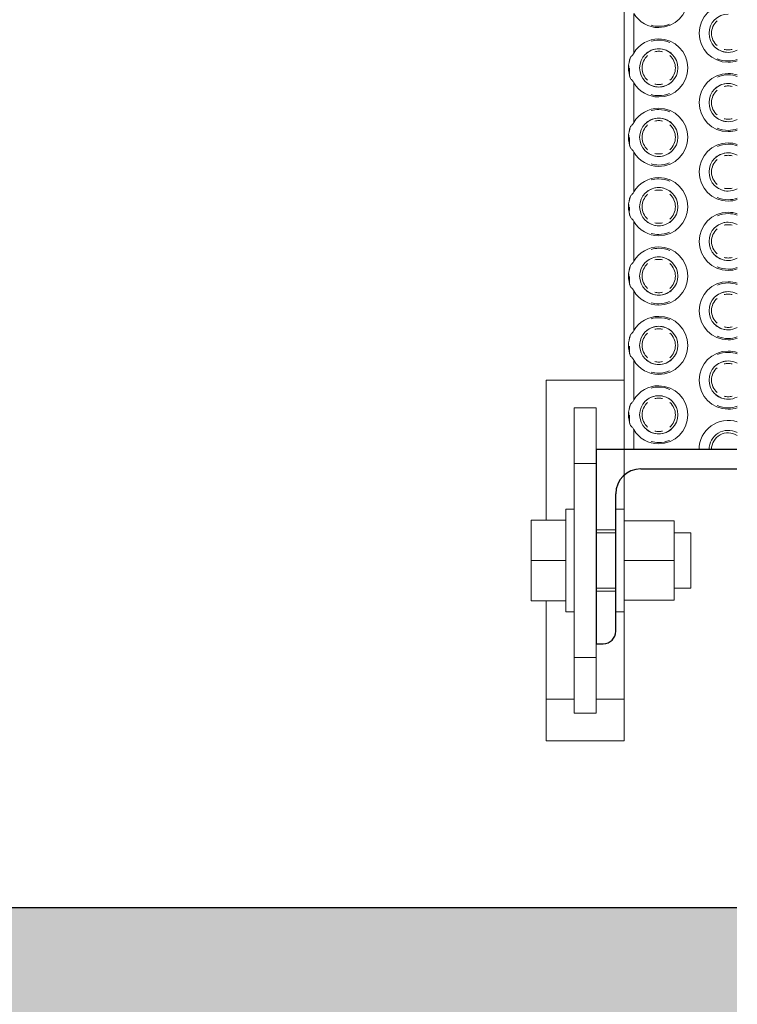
# Model space of a CAD drawing. Header units: millimetres. Extents: x 157133 to 260102, y -21587 to 34582.
# Tile 21 of 65: x 175352 to 175611, y 7315 to 7670. Entities that reach past the tile are written whole.
import ezdxf

# ---------------------------------------------------------------- set-up
doc = ezdxf.new("R2010")
doc.units = ezdxf.units.MM
for name, color, linetype, lineweight in [('CA_IMPORTY18', 8, 'Continuous', 9), ('CA_REZY', 1, 'Continuous', 25), ('CA_SRAFY', 9, 'Continuous', 25)]:
    doc.layers.add(name, color=color, linetype=linetype, lineweight=lineweight)

# ---------------------------------------------------------------- blocks, each defined once
blk = doc.blocks.new('ocelová kce final - 11542_003_OK-HALA_TaO-2_ET_AciS_2025-05-29_upr_dwg-2597525-PŮDORYS _8_000 _ vestavek V7')
at = {"layer": 'CA_IMPORTY18', "color": 57}
for p, q in [((175570, 7915), (175570, 7515)), ((175570, 7915), (175570, 7515)), ((175573.5, 7672.15), (175573.5, 7657.85)), ((175572, 7652.37), (175572, 7650.19)), ((175572, 7652.37), (175572, 7650.19)), ((175572, 7652.37), (175572, 7650.19)), ((175573.5, 7647.15), (175573.5, 7632.85)), ((175572, 7627.37), (175572, 7625.19)), ((175572, 7627.37), (175572, 7625.19)), ((175572, 7627.37), (175572, 7625.19)), ((175573.5, 7622.15), (175573.5, 7607.85)), ((175572, 7602.37), (175572, 7601.08)), ((175572, 7602.37), (175572, 7601.08)), ((175572, 7602.37), (175572, 7601.08)), ((175573.5, 7597.15), (175573.5, 7582.85)), ((175572, 7577.37), (175572, 7575.19)), ((175572, 7577.37), (175572, 7575.19)), ((175572, 7577.37), (175572, 7575.19)), ((175573.5, 7572.15), (175573.5, 7557.85)), ((175572, 7552.18), (175572, 7550.19)), ((175572, 7552.18), (175572, 7550.19)), ((175572, 7552.18), (175572, 7550.19)), ((175573.5, 7547.15), (175573.5, 7532.85)), ((175542, 7540), (175542, 7489.52)), ((175570, 7540), (175542, 7540)), ((175552, 7530), (175552, 7510)), ((175552, 7530), (175560, 7530)), ((175560, 7510), (175560, 7530)), ((175572, 7527.37), (175572, 7525.19)), ((175572, 7527.37), (175572, 7525.19)), ((175572, 7527.37), (175572, 7525.19)), ((175573.5, 7522.15), (175573.5, 7515)), ((175570, 7489.27), (175570, 7515)), ((175573.5, 7515), (175570, 7515)), ((175573.5, 7515), (175597.03, 7515)), ((175597.03, 7515), (175600.61, 7515)), ((175560, 7510), (175552, 7510)), ((175552, 7510), (175552, 7440)), ((175560, 7440), (175560, 7510)), ((175552, 7493.5), (175549, 7493.5)), ((175549, 7491.17), (175549, 7493.5)), ((175549, 7456.5), (175549, 7493.5)), ((175570, 7493.5), (175567, 7493.5)), ((175567, 7493.5), (175567, 7456.5)), ((175567, 7491.17), (175567, 7493.5)), ((175570, 7493.5), (175570, 7490.13)), ((175570, 7493.5), (175570, 7456.5)), ((175536.5, 7489.52), (175549, 7489.52)), ((175536.5, 7489.52), (175536.5, 7475)), ((175570, 7489.27), (175588, 7489.27)), ((175570, 7489.27), (175570, 7488.08)), ((175588, 7475), (175588, 7489.27)), ((175567, 7486), (175560, 7486)), ((175567, 7486), (175560, 7486)), ((175567, 7485), (175560, 7485)), ((175567, 7465.74), (175567, 7484.26)), ((175594, 7485), (175588, 7485)), ((175594, 7485), (175594, 7465)), ((175536.5, 7475), (175549, 7475)), ((175536.5, 7475), (175536.5, 7460.48)), ((175570, 7475), (175588, 7475)), ((175588, 7460.73), (175588, 7475)), ((175560, 7465), (175567, 7465)), ((175588, 7465), (175594, 7465)), ((175549, 7460.48), (175549, 7461.92)), ((175560, 7464), (175567, 7464)), ((175567, 7464), (175560, 7464)), ((175567, 7456.5), (175567, 7461.92)), ((175536.5, 7460.48), (175549, 7460.48)), ((175542, 7460.48), (175542, 7410)), ((175549, 7456.5), (175549, 7459.5)), ((175570, 7460.73), (175588, 7460.73)), ((175570, 7410), (175570, 7460)), ((175570, 7458.83), (175570, 7456.5)), ((175549, 7456.5), (175552, 7456.5)), ((175567, 7456.5), (175570, 7456.5)), ((175552, 7440), (175560, 7440)), ((175552, 7440), (175552, 7420)), ((175560, 7420), (175560, 7440)), ((175552, 7425), (175542, 7425)), ((175552, 7425), (175542, 7425)), ((175570, 7425), (175560, 7425)), ((175570, 7425), (175560, 7425)), ((175552, 7420), (175560, 7420)), ((175542, 7410), (175570, 7410)), ((174905, 7350), (175610.67, 7350))]:
    blk.add_line(p, q, dxfattribs=at)
for centre, radius, start, end in [((175582.5, 7677.5), 10.47, 270, 90), ((175607.5, 7665), 10.47, 90, 270), ((175582.5, 7677.5), 10.47, 210.7481, 270), ((175607.5, 7665), 6.89, 90, 270), ((175582.5, 7677.5), 10, 254.1546, 270), ((175582.5, 7677.5), 10, 254.1546, 270), ((175582.5, 7677.5), 10, 254.1546, 270), ((175582.5, 7677.5), 10, 270, 292.8565), ((175582.5, 7677.5), 10, 270, 292.8565), ((175582.5, 7677.5), 10, 270, 292.8565), ((175607.5, 7665), 6, 131.8839, 228.1209), ((175607.5, 7665), 6, 131.8839, 228.1209), ((175607.5, 7665), 6, 131.8839, 228.1209), ((175582.5, 7652.5), 10.47, 90, 149.2519), ((175582.5, 7652.5), 10, 90, 105.8881), ((175582.5, 7652.5), 10, 90, 105.8881), ((175582.5, 7652.5), 10, 90, 105.8881), ((175582.5, 7652.5), 10.47, 270, 90), ((175582.5, 7652.5), 10, 66.5422, 90), ((175582.5, 7652.5), 10, 66.5422, 90), ((175582.5, 7652.5), 10, 66.5422, 90), ((175582.5, 7652.5), 6.89, 90, 270), ((175582.5, 7652.5), 6, 131.8839, 228.1209), ((175582.5, 7652.5), 6, 131.8839, 228.1209), ((175582.5, 7652.5), 6, 131.8839, 228.1209), ((175582.5, 7652.5), 6.89, 90, 130), ((175582.5, 7652.5), 6.89, 90, 130), ((175582.5, 7652.5), 6, 90, 103.3624), ((175582.5, 7652.5), 6, 90, 103.3624), ((175582.5, 7652.5), 6, 90, 103.3624), ((175582.5, 7652.5), 6.89, 50, 90), ((175582.5, 7652.5), 6.89, 50, 90), ((175582.5, 7652.5), 6.89, 270, 90), ((175582.5, 7652.5), 6, 76.6284, 90), ((175582.5, 7652.5), 6, 76.6284, 90), ((175582.5, 7652.5), 6, 76.6284, 90), ((175582.5, 7652.5), 6, 311.8839, 48.1209), ((175582.5, 7652.5), 6, 311.8839, 48.1209), ((175582.5, 7652.5), 6, 311.8839, 48.1209), ((175607.5, 7665), 6.89, 230, 270), ((175607.5, 7665), 6.89, 230, 270), ((175607.5, 7665), 6, 256.6284, 270), ((175607.5, 7665), 6, 256.6284, 270), ((175607.5, 7665), 6, 256.6284, 270), ((175607.5, 7665), 6, 270, 283.3624), ((175607.5, 7665), 6, 270, 283.3624), ((175607.5, 7665), 6, 270, 283.3624), ((175607.5, 7665), 6.89, 270, 297.8674), ((175607.5, 7665), 6.89, 270, 297.8674), ((175607.5, 7665), 6.89, 270, 297.8674), ((175582.5, 7652.5), 10.89, 159.3915, 200.6085), ((175607.5, 7665), 10, 246.5898, 270), ((175607.5, 7665), 10, 246.5898, 270), ((175607.5, 7665), 10, 246.5898, 270), ((175607.5, 7665), 10, 270, 289.1971), ((175607.5, 7665), 10, 270, 289.1971), ((175607.5, 7665), 10, 270, 289.1971), ((175607.5, 7665), 10.47, 270, 288.2029), ((175607.5, 7640), 10.47, 90, 270), ((175607.5, 7640), 10, 90, 112.8911), ((175607.5, 7640), 10, 90, 112.8911), ((175607.5, 7640), 10, 90, 112.8911), ((175607.5, 7640), 10.47, 71.8747, 90), ((175607.5, 7640), 10, 70.8545, 90), ((175607.5, 7640), 10, 70.8545, 90), ((175607.5, 7640), 10, 70.8545, 90), ((175582.5, 7652.5), 10.47, 210.7481, 270), ((175582.5, 7652.5), 6.89, 230, 270), ((175582.5, 7652.5), 6.89, 230, 270), ((175582.5, 7652.5), 6, 256.6284, 270), ((175582.5, 7652.5), 6, 256.6284, 270), ((175582.5, 7652.5), 6, 256.6284, 270), ((175582.5, 7652.5), 6.89, 270, 310), ((175582.5, 7652.5), 6.89, 270, 310), ((175582.5, 7652.5), 6, 270, 283.3624), ((175582.5, 7652.5), 6, 270, 283.3624), ((175582.5, 7652.5), 6, 270, 283.3624), ((175607.5, 7640), 6.89, 90, 270), ((175607.5, 7640), 6.89, 90, 130), ((175607.5, 7640), 6.89, 90, 130), ((175607.5, 7640), 6, 90, 103.3624), ((175607.5, 7640), 6, 90, 103.3624), ((175607.5, 7640), 6, 90, 103.3624), ((175607.5, 7640), 6.89, 62.1206, 90), ((175607.5, 7640), 6.89, 62.1206, 90), ((175607.5, 7640), 6.89, 62.1206, 90), ((175607.5, 7640), 6, 76.6284, 90), ((175607.5, 7640), 6, 76.6284, 90), ((175607.5, 7640), 6, 76.6284, 90), ((175582.5, 7652.5), 10, 254.1546, 270), ((175582.5, 7652.5), 10, 254.1546, 270), ((175582.5, 7652.5), 10, 254.1546, 270), ((175582.5, 7652.5), 10, 270, 292.8565), ((175582.5, 7652.5), 10, 270, 292.8565), ((175582.5, 7652.5), 10, 270, 292.8565), ((175607.5, 7640), 6, 131.8839, 228.1209), ((175607.5, 7640), 6, 131.8839, 228.1209), ((175607.5, 7640), 6, 131.8839, 228.1209), ((175582.5, 7627.5), 10.47, 90, 149.2519), ((175582.5, 7627.5), 10, 90, 105.8881), ((175582.5, 7627.5), 10, 90, 105.8881), ((175582.5, 7627.5), 10, 90, 105.8881), ((175582.5, 7627.5), 10.47, 270, 90), ((175582.5, 7627.5), 10, 66.5422, 90), ((175582.5, 7627.5), 10, 66.5422, 90), ((175582.5, 7627.5), 10, 66.5422, 90), ((175582.5, 7627.5), 6.89, 90, 270), ((175582.5, 7627.5), 6, 131.8839, 228.1209), ((175582.5, 7627.5), 6, 131.8839, 228.1209), ((175582.5, 7627.5), 6, 131.8839, 228.1209), ((175582.5, 7627.5), 6.89, 90, 130), ((175582.5, 7627.5), 6.89, 90, 130), ((175582.5, 7627.5), 6, 90, 103.3624), ((175582.5, 7627.5), 6, 90, 103.3624), ((175582.5, 7627.5), 6, 90, 103.3624), ((175582.5, 7627.5), 6.89, 50, 90), ((175582.5, 7627.5), 6.89, 50, 90), ((175582.5, 7627.5), 6.89, 270, 90), ((175582.5, 7627.5), 6, 76.6284, 90), ((175582.5, 7627.5), 6, 76.6284, 90), ((175582.5, 7627.5), 6, 76.6284, 90), ((175582.5, 7627.5), 6, 311.8839, 48.1209), ((175582.5, 7627.5), 6, 311.8839, 48.1209), ((175582.5, 7627.5), 6, 311.8839, 48.1209), ((175607.5, 7640), 6.89, 230, 270), ((175607.5, 7640), 6.89, 230, 270), ((175607.5, 7640), 6, 256.6284, 270), ((175607.5, 7640), 6, 256.6284, 270), ((175607.5, 7640), 6, 256.6284, 270), ((175607.5, 7640), 6, 270, 283.3624), ((175607.5, 7640), 6, 270, 283.3624), ((175607.5, 7640), 6, 270, 283.3624), ((175607.5, 7640), 6.89, 270, 297.8674), ((175607.5, 7640), 6.89, 270, 297.8674), ((175607.5, 7640), 6.89, 270, 297.8674), ((175582.5, 7627.5), 10.89, 159.3915, 200.6085), ((175607.5, 7640), 10, 246.5898, 270), ((175607.5, 7640), 10, 246.5898, 270), ((175607.5, 7640), 10, 246.5898, 270), ((175607.5, 7640), 10, 270, 289.1971), ((175607.5, 7640), 10, 270, 289.1971), ((175607.5, 7640), 10, 270, 289.1971), ((175607.5, 7640), 10.47, 270, 288.2029), ((175607.5, 7615), 10.47, 90, 270), ((175607.5, 7615), 10, 90, 112.8911), ((175607.5, 7615), 10, 90, 112.8911), ((175607.5, 7615), 10, 90, 112.8911), ((175607.5, 7615), 10.47, 71.8747, 90), ((175607.5, 7615), 10, 70.8545, 90), ((175607.5, 7615), 10, 70.8545, 90), ((175607.5, 7615), 10, 70.8545, 90), ((175582.5, 7627.5), 10.47, 210.7481, 270), ((175582.5, 7627.5), 6.89, 230, 270), ((175582.5, 7627.5), 6.89, 230, 270), ((175582.5, 7627.5), 6, 256.6284, 270), ((175582.5, 7627.5), 6, 256.6284, 270), ((175582.5, 7627.5), 6, 256.6284, 270), ((175582.5, 7627.5), 6.89, 270, 310), ((175582.5, 7627.5), 6.89, 270, 310), ((175582.5, 7627.5), 6, 270, 283.3624), ((175582.5, 7627.5), 6, 270, 283.3624), ((175582.5, 7627.5), 6, 270, 283.3624), ((175607.5, 7615), 6.89, 90, 270), ((175607.5, 7615), 6.89, 90, 130), ((175607.5, 7615), 6.89, 90, 130), ((175607.5, 7615), 6, 90, 103.3624), ((175607.5, 7615), 6, 90, 103.3624), ((175607.5, 7615), 6, 90, 103.3624), ((175607.5, 7615), 6.89, 62.1206, 90), ((175607.5, 7615), 6.89, 62.1206, 90), ((175607.5, 7615), 6.89, 62.1206, 90), ((175607.5, 7615), 6, 76.6284, 90), ((175607.5, 7615), 6, 76.6284, 90), ((175607.5, 7615), 6, 76.6284, 90), ((175582.5, 7627.5), 10, 254.1546, 270), ((175582.5, 7627.5), 10, 254.1546, 270), ((175582.5, 7627.5), 10, 254.1546, 270), ((175582.5, 7627.5), 10, 270, 292.8565), ((175582.5, 7627.5), 10, 270, 292.8565), ((175582.5, 7627.5), 10, 270, 292.8565), ((175607.5, 7615), 6, 131.8839, 228.1209), ((175607.5, 7615), 6, 131.8839, 228.1209), ((175607.5, 7615), 6, 131.8839, 228.1209), ((175582.5, 7602.5), 10.47, 90, 149.2519), ((175582.5, 7602.5), 10, 90, 105.8881), ((175582.5, 7602.5), 10, 90, 105.8881), ((175582.5, 7602.5), 10, 90, 105.8881), ((175582.5, 7602.5), 10.47, 270, 90), ((175582.5, 7602.5), 10, 66.5422, 90), ((175582.5, 7602.5), 10, 66.5422, 90), ((175582.5, 7602.5), 10, 66.5422, 90), ((175582.5, 7602.5), 6.89, 90, 270), ((175582.5, 7602.5), 6, 131.8839, 228.1209), ((175582.5, 7602.5), 6, 131.8839, 228.1209), ((175582.5, 7602.5), 6, 131.8839, 228.1209), ((175582.5, 7602.5), 6.89, 90, 130), ((175582.5, 7602.5), 6.89, 90, 130), ((175582.5, 7602.5), 6, 90, 103.3624), ((175582.5, 7602.5), 6, 90, 103.3624), ((175582.5, 7602.5), 6, 90, 103.3624), ((175582.5, 7602.5), 6.89, 50, 90), ((175582.5, 7602.5), 6.89, 50, 90), ((175582.5, 7602.5), 6.89, 270, 90), ((175582.5, 7602.5), 6, 76.6284, 90), ((175582.5, 7602.5), 6, 76.6284, 90), ((175582.5, 7602.5), 6, 76.6284, 90), ((175582.5, 7602.5), 6, 311.8839, 48.1209), ((175582.5, 7602.5), 6, 311.8839, 48.1209), ((175582.5, 7602.5), 6, 311.8839, 48.1209), ((175607.5, 7615), 6.89, 230, 270), ((175607.5, 7615), 6.89, 230, 270), ((175607.5, 7615), 6, 256.6284, 270), ((175607.5, 7615), 6, 256.6284, 270), ((175607.5, 7615), 6, 256.6284, 270), ((175607.5, 7615), 6, 270, 283.3624), ((175607.5, 7615), 6, 270, 283.3624), ((175607.5, 7615), 6, 270, 283.3624), ((175607.5, 7615), 6.89, 270, 297.8674), ((175607.5, 7615), 6.89, 270, 297.8674), ((175607.5, 7615), 6.89, 270, 297.8674), ((175582.5, 7602.5), 10.89, 159.3915, 200.6085), ((175607.5, 7615), 10, 246.5898, 270), ((175607.5, 7615), 10, 246.5898, 270), ((175607.5, 7615), 10, 246.5898, 270), ((175607.5, 7615), 10, 270, 289.1971), ((175607.5, 7615), 10, 270, 289.1971), ((175607.5, 7615), 10, 270, 289.1971), ((175607.5, 7615), 10.47, 270, 288.2029), ((175607.5, 7590), 10.47, 90, 270), ((175607.5, 7590), 10, 90, 112.8911), ((175607.5, 7590), 10, 90, 112.8911), ((175607.5, 7590), 10, 90, 112.8911), ((175607.5, 7590), 10.47, 71.8747, 90), ((175607.5, 7590), 10, 70.8545, 90), ((175607.5, 7590), 10, 70.8545, 90), ((175607.5, 7590), 10, 70.8545, 90), ((175582.5, 7602.5), 10.47, 210.7481, 270), ((175582.5, 7602.5), 6.89, 230, 270), ((175582.5, 7602.5), 6.89, 230, 270), ((175582.5, 7602.5), 6, 256.6284, 270), ((175582.5, 7602.5), 6, 256.6284, 270), ((175582.5, 7602.5), 6, 256.6284, 270), ((175582.5, 7602.5), 6.89, 270, 310), ((175582.5, 7602.5), 6.89, 270, 310), ((175582.5, 7602.5), 6, 270, 283.3624), ((175582.5, 7602.5), 6, 270, 283.3624), ((175582.5, 7602.5), 6, 270, 283.3624), ((175607.5, 7590), 6.89, 90, 270), ((175607.5, 7590), 6.89, 90, 130), ((175607.5, 7590), 6.89, 90, 130), ((175607.5, 7590), 6.89, 62.1206, 90), ((175607.5, 7590), 6.89, 62.1206, 90), ((175607.5, 7590), 6.89, 62.1206, 90), ((175582.5, 7602.5), 10, 254.1546, 270), ((175582.5, 7602.5), 10, 254.1546, 270), ((175582.5, 7602.5), 10, 254.1546, 270), ((175582.5, 7602.5), 10, 270, 292.8565), ((175582.5, 7602.5), 10, 270, 292.8565), ((175582.5, 7602.5), 10, 270, 292.8565), ((175607.5, 7590), 6, 131.8839, 228.1209), ((175607.5, 7590), 6, 131.8839, 228.1209), ((175607.5, 7590), 6, 131.8839, 228.1209), ((175607.5, 7590), 6, 90, 103.3624), ((175607.5, 7590), 6, 90, 103.3624), ((175607.5, 7590), 6, 90, 103.3624), ((175607.5, 7590), 6, 76.6284, 90), ((175607.5, 7590), 6, 76.6284, 90), ((175607.5, 7590), 6, 76.6284, 90), ((175582.5, 7577.5), 10.47, 90, 149.2519), ((175582.5, 7577.5), 10, 90, 105.8881), ((175582.5, 7577.5), 10, 90, 105.8881), ((175582.5, 7577.5), 10, 90, 105.8881), ((175582.5, 7577.5), 10.47, 270, 90), ((175582.5, 7577.5), 10, 66.5422, 90), ((175582.5, 7577.5), 10, 66.5422, 90), ((175582.5, 7577.5), 10, 66.5422, 90), ((175582.5, 7577.5), 6.89, 90, 270), ((175582.5, 7577.5), 6, 131.8839, 228.1209), ((175582.5, 7577.5), 6, 131.8839, 228.1209), ((175582.5, 7577.5), 6, 131.8839, 228.1209), ((175582.5, 7577.5), 6.89, 90, 130), ((175582.5, 7577.5), 6.89, 90, 130), ((175582.5, 7577.5), 6, 90, 103.3624), ((175582.5, 7577.5), 6, 90, 103.3624), ((175582.5, 7577.5), 6, 90, 103.3624), ((175582.5, 7577.5), 6.89, 50, 90), ((175582.5, 7577.5), 6.89, 50, 90), ((175582.5, 7577.5), 6.89, 270, 90), ((175582.5, 7577.5), 6, 76.6284, 90), ((175582.5, 7577.5), 6, 76.6284, 90), ((175582.5, 7577.5), 6, 76.6284, 90), ((175582.5, 7577.5), 6, 311.8839, 48.1209), ((175582.5, 7577.5), 6, 311.8839, 48.1209), ((175582.5, 7577.5), 6, 311.8839, 48.1209), ((175607.5, 7590), 6.89, 230, 270), ((175607.5, 7590), 6.89, 230, 270), ((175607.5, 7590), 6, 256.6284, 270), ((175607.5, 7590), 6, 256.6284, 270), ((175607.5, 7590), 6, 256.6284, 270), ((175607.5, 7590), 6, 270, 283.3624), ((175607.5, 7590), 6, 270, 283.3624), ((175607.5, 7590), 6, 270, 283.3624), ((175607.5, 7590), 6.89, 270, 297.8674), ((175607.5, 7590), 6.89, 270, 297.8674), ((175607.5, 7590), 6.89, 270, 297.8674), ((175582.5, 7577.5), 10.89, 159.3915, 200.6085), ((175607.5, 7590), 10, 246.5898, 270), ((175607.5, 7590), 10, 246.5898, 270), ((175607.5, 7590), 10, 246.5898, 270), ((175607.5, 7590), 10, 270, 289.1971), ((175607.5, 7590), 10, 270, 289.1971), ((175607.5, 7590), 10, 270, 289.1971), ((175607.5, 7590), 10.47, 270, 288.2029), ((175607.5, 7565), 10.47, 90, 270), ((175607.5, 7565), 10, 90, 112.8911), ((175607.5, 7565), 10, 90, 112.8911), ((175607.5, 7565), 10, 90, 112.8911), ((175607.5, 7565), 10.47, 71.8747, 90), ((175607.5, 7565), 10, 70.8545, 90), ((175607.5, 7565), 10, 70.8545, 90), ((175607.5, 7565), 10, 70.8545, 90), ((175582.5, 7577.5), 10.47, 210.7481, 270), ((175582.5, 7577.5), 6.89, 230, 270), ((175582.5, 7577.5), 6.89, 230, 270), ((175582.5, 7577.5), 6, 256.6284, 270), ((175582.5, 7577.5), 6, 256.6284, 270), ((175582.5, 7577.5), 6, 256.6284, 270), ((175582.5, 7577.5), 6.89, 270, 310), ((175582.5, 7577.5), 6.89, 270, 310), ((175582.5, 7577.5), 6, 270, 283.3624), ((175582.5, 7577.5), 6, 270, 283.3624), ((175582.5, 7577.5), 6, 270, 283.3624), ((175607.5, 7565), 6.89, 90, 270), ((175607.5, 7565), 6.89, 90, 130), ((175607.5, 7565), 6.89, 90, 130), ((175607.5, 7565), 6.89, 62.1206, 90), ((175607.5, 7565), 6.89, 62.1206, 90), ((175607.5, 7565), 6.89, 62.1206, 90), ((175582.5, 7577.5), 10, 254.1546, 270), ((175582.5, 7577.5), 10, 254.1546, 270), ((175582.5, 7577.5), 10, 254.1546, 270), ((175582.5, 7577.5), 10, 270, 292.8565), ((175582.5, 7577.5), 10, 270, 292.8565), ((175582.5, 7577.5), 10, 270, 292.8565), ((175607.5, 7565), 6, 131.8839, 228.1209), ((175607.5, 7565), 6, 131.8839, 228.1209), ((175607.5, 7565), 6, 131.8839, 228.1209), ((175607.5, 7565), 6, 90, 103.3624), ((175607.5, 7565), 6, 90, 103.3624), ((175607.5, 7565), 6, 90, 103.3624), ((175607.5, 7565), 6, 76.6284, 90), ((175607.5, 7565), 6, 76.6284, 90), ((175607.5, 7565), 6, 76.6284, 90), ((175582.5, 7552.5), 10.47, 90, 149.2519), ((175582.5, 7552.5), 10, 90, 105.8881), ((175582.5, 7552.5), 10, 90, 105.8881), ((175582.5, 7552.5), 10, 90, 105.8881), ((175582.5, 7552.5), 10.47, 270, 90), ((175582.5, 7552.5), 10, 66.5422, 90), ((175582.5, 7552.5), 10, 66.5422, 90), ((175582.5, 7552.5), 10, 66.5422, 90), ((175582.5, 7552.5), 6.89, 90, 270), ((175582.5, 7552.5), 6.89, 90, 130), ((175582.5, 7552.5), 6.89, 90, 130), ((175582.5, 7552.5), 6, 90, 103.3624), ((175582.5, 7552.5), 6, 90, 103.3624), ((175582.5, 7552.5), 6, 90, 103.3624), ((175582.5, 7552.5), 6.89, 50, 90), ((175582.5, 7552.5), 6.89, 50, 90), ((175582.5, 7552.5), 6.89, 270, 90), ((175582.5, 7552.5), 6, 76.6284, 90), ((175582.5, 7552.5), 6, 76.6284, 90), ((175582.5, 7552.5), 6, 76.6284, 90), ((175607.5, 7565), 6.89, 230, 270), ((175607.5, 7565), 6.89, 230, 270), ((175607.5, 7565), 6, 256.6284, 270), ((175607.5, 7565), 6, 256.6284, 270), ((175607.5, 7565), 6, 256.6284, 270), ((175607.5, 7565), 6, 270, 283.3624), ((175607.5, 7565), 6, 270, 283.3624), ((175607.5, 7565), 6, 270, 283.3624), ((175607.5, 7565), 6.89, 270, 297.8674), ((175607.5, 7565), 6.89, 270, 297.8674), ((175607.5, 7565), 6.89, 270, 297.8674), ((175582.5, 7552.5), 10.89, 159.3915, 200.6085), ((175582.5, 7552.5), 6, 131.8839, 228.1209), ((175582.5, 7552.5), 6, 131.8839, 228.1209), ((175582.5, 7552.5), 6, 131.8839, 228.1209), ((175582.5, 7552.5), 6, 311.8839, 48.1209), ((175582.5, 7552.5), 6, 311.8839, 48.1209), ((175582.5, 7552.5), 6, 311.8839, 48.1209), ((175607.5, 7565), 10, 246.5898, 270), ((175607.5, 7565), 10, 246.5898, 270), ((175607.5, 7565), 10, 246.5898, 270), ((175607.5, 7565), 10, 270, 289.1971), ((175607.5, 7565), 10, 270, 289.1971), ((175607.5, 7565), 10, 270, 289.1971), ((175607.5, 7565), 10.47, 270, 288.2029), ((175607.5, 7540), 10.47, 90, 270), ((175607.5, 7540), 10.47, 71.8747, 90), ((175582.5, 7552.5), 10.47, 210.7481, 270), ((175582.5, 7552.5), 6.89, 230, 270), ((175582.5, 7552.5), 6.89, 230, 270), ((175582.5, 7552.5), 6, 256.6284, 270), ((175582.5, 7552.5), 6, 256.6284, 270), ((175582.5, 7552.5), 6, 256.6284, 270), ((175582.5, 7552.5), 6.89, 270, 310), ((175582.5, 7552.5), 6.89, 270, 310), ((175582.5, 7552.5), 6, 270, 283.3624), ((175582.5, 7552.5), 6, 270, 283.3624), ((175582.5, 7552.5), 6, 270, 283.3624), ((175607.5, 7540), 6.89, 90, 270), ((175607.5, 7540), 6.89, 90, 130), ((175607.5, 7540), 6.89, 90, 130), ((175607.5, 7540), 10, 90, 112.8911), ((175607.5, 7540), 10, 90, 112.8911), ((175607.5, 7540), 10, 90, 112.8911), ((175607.5, 7540), 10, 70.8545, 90), ((175607.5, 7540), 10, 70.8545, 90), ((175607.5, 7540), 10, 70.8545, 90), ((175607.5, 7540), 6.89, 62.1206, 90), ((175607.5, 7540), 6.89, 62.1206, 90), ((175607.5, 7540), 6.89, 62.1206, 90), ((175582.5, 7552.5), 10, 270, 292.8565), ((175582.5, 7552.5), 10, 270, 292.8565), ((175582.5, 7552.5), 10, 270, 292.8565), ((175607.5, 7540), 6, 131.8839, 228.1209), ((175607.5, 7540), 6, 131.8839, 228.1209), ((175607.5, 7540), 6, 131.8839, 228.1209), ((175607.5, 7540), 6, 90, 103.3624), ((175607.5, 7540), 6, 90, 103.3624), ((175607.5, 7540), 6, 90, 103.3624), ((175607.5, 7540), 6, 76.6284, 90), ((175607.5, 7540), 6, 76.6284, 90), ((175607.5, 7540), 6, 76.6284, 90), ((175582.5, 7552.5), 10, 254.1546, 270), ((175582.5, 7552.5), 10, 254.1546, 270), ((175582.5, 7552.5), 10, 254.1546, 270), ((175582.5, 7527.5), 10.47, 90, 149.2519), ((175582.5, 7527.5), 10, 90, 105.8881), ((175582.5, 7527.5), 10, 90, 105.8881), ((175582.5, 7527.5), 10, 90, 105.8881), ((175582.5, 7527.5), 10.47, 270, 90), ((175582.5, 7527.5), 10, 66.5422, 90), ((175582.5, 7527.5), 10, 66.5422, 90), ((175582.5, 7527.5), 10, 66.5422, 90), ((175582.5, 7527.5), 6.89, 90, 270), ((175582.5, 7527.5), 6.89, 90, 130), ((175582.5, 7527.5), 6.89, 90, 130), ((175582.5, 7527.5), 6, 90, 103.3624), ((175582.5, 7527.5), 6, 90, 103.3624), ((175582.5, 7527.5), 6, 90, 103.3624), ((175582.5, 7527.5), 6.89, 50, 90), ((175582.5, 7527.5), 6.89, 50, 90), ((175582.5, 7527.5), 6.89, 270, 90), ((175582.5, 7527.5), 6, 76.6284, 90), ((175582.5, 7527.5), 6, 76.6284, 90), ((175582.5, 7527.5), 6, 76.6284, 90), ((175607.5, 7540), 6.89, 230, 270), ((175607.5, 7540), 6.89, 230, 270), ((175607.5, 7540), 6, 256.6284, 270), ((175607.5, 7540), 6, 256.6284, 270), ((175607.5, 7540), 6, 256.6284, 270), ((175607.5, 7540), 6, 270, 283.3624), ((175607.5, 7540), 6, 270, 283.3624), ((175607.5, 7540), 6, 270, 283.3624), ((175607.5, 7540), 6.89, 270, 297.8674), ((175607.5, 7540), 6.89, 270, 297.8674), ((175607.5, 7540), 6.89, 270, 297.8674), ((175582.5, 7527.5), 10.89, 159.3915, 200.6085), ((175582.5, 7527.5), 6, 131.8839, 228.1209), ((175582.5, 7527.5), 6, 131.8839, 228.1209), ((175582.5, 7527.5), 6, 131.8839, 228.1209), ((175582.5, 7527.5), 6, 311.8839, 48.1209), ((175582.5, 7527.5), 6, 311.8839, 48.1209), ((175582.5, 7527.5), 6, 311.8839, 48.1209), ((175607.5, 7540), 10, 246.5898, 270), ((175607.5, 7540), 10, 246.5898, 270), ((175607.5, 7540), 10, 246.5898, 270), ((175607.5, 7540), 10, 270, 289.1971), ((175607.5, 7540), 10, 270, 289.1971), ((175607.5, 7540), 10, 270, 289.1971), ((175607.5, 7540), 10.47, 270, 288.2029), ((175607.5, 7515), 10.47, 71.9307, 180), ((175582.5, 7527.5), 10.47, 210.7481, 270), ((175582.5, 7527.5), 6.89, 230, 270), ((175582.5, 7527.5), 6.89, 230, 270), ((175582.5, 7527.5), 6, 256.6284, 270), ((175582.5, 7527.5), 6, 256.6284, 270), ((175582.5, 7527.5), 6, 256.6284, 270), ((175582.5, 7527.5), 6.89, 270, 310), ((175582.5, 7527.5), 6.89, 270, 310), ((175582.5, 7527.5), 6, 270, 283.3624), ((175582.5, 7527.5), 6, 270, 283.3624), ((175582.5, 7527.5), 6, 270, 283.3624), ((175607.5, 7515), 6.89, 62.4254, 180), ((175582.5, 7527.5), 10, 270, 292.8565), ((175582.5, 7527.5), 10, 270, 292.8565), ((175582.5, 7527.5), 10, 270, 292.8565), ((175607.5, 7515), 6, 57.8167, 180), ((175607.5, 7515), 6, 57.8167, 180), ((175607.5, 7515), 6, 57.8167, 180), ((175582.5, 7527.5), 10, 254.1546, 270), ((175582.5, 7527.5), 10, 254.1546, 270), ((175582.5, 7527.5), 10, 254.1546, 270)]:
    blk.add_arc(centre, radius, start, end, dxfattribs=at)
for points in [[(175573.5, 7657.85), (175573.34, 7657.55), (175572.99, 7657.01), (175572.55, 7656.55), (175572.3, 7656.33)], [(175571.8, 7651.2), (175571.73, 7651.89), (175571.72, 7652.59), (175571.76, 7653.28)], [(175571.8, 7651.2), (175571.73, 7651.89), (175571.72, 7652.59), (175571.76, 7653.28)], [(175571.87, 7654.39), (175571.96, 7655.05), (175572.1, 7655.69), (175572.3, 7656.33)], [(175572.3, 7648.67), (175572.55, 7648.45), (175572.99, 7647.99), (175573.34, 7647.45), (175573.5, 7647.15)], [(175573.5, 7632.85), (175573.34, 7632.55), (175572.99, 7632.01), (175572.55, 7631.55), (175572.3, 7631.33)], [(175571.8, 7626.2), (175571.73, 7626.89), (175571.72, 7627.59), (175571.76, 7628.28)], [(175571.8, 7626.2), (175571.73, 7626.89), (175571.72, 7627.59), (175571.76, 7628.28)], [(175571.87, 7629.39), (175571.96, 7630.05), (175572.1, 7630.69), (175572.3, 7631.33)], [(175572.3, 7623.67), (175572.55, 7623.45), (175572.99, 7622.99), (175573.34, 7622.45), (175573.5, 7622.15)], [(175573.5, 7607.85), (175573.34, 7607.55), (175572.99, 7607.01), (175572.55, 7606.55), (175572.3, 7606.33)], [(175571.8, 7601.2), (175571.73, 7601.89), (175571.72, 7602.59), (175571.76, 7603.28)], [(175571.8, 7601.2), (175571.73, 7601.89), (175571.72, 7602.59), (175571.76, 7603.28)], [(175571.87, 7604.39), (175571.96, 7605.05), (175572.1, 7605.69), (175572.3, 7606.33)], [(175572.3, 7598.67), (175572.55, 7598.45), (175572.99, 7597.99), (175573.34, 7597.45), (175573.5, 7597.15)], [(175573.5, 7582.85), (175573.34, 7582.55), (175572.99, 7582.01), (175572.55, 7581.55), (175572.3, 7581.33)], [(175571.87, 7579.39), (175571.96, 7580.05), (175572.1, 7580.69), (175572.3, 7581.33)], [(175571.8, 7576.2), (175571.73, 7576.89), (175571.72, 7577.59), (175571.76, 7578.28)], [(175571.8, 7576.2), (175571.73, 7576.89), (175571.72, 7577.59), (175571.76, 7578.28)], [(175572.3, 7573.67), (175572.55, 7573.45), (175572.99, 7572.99), (175573.34, 7572.45), (175573.5, 7572.15)], [(175573.5, 7557.85), (175573.34, 7557.55), (175572.99, 7557.01), (175572.55, 7556.55), (175572.3, 7556.33)], [(175572.3, 7556.33), (175572.11, 7555.7), (175571.97, 7555.05), (175571.87, 7554.39)], [(175571.74, 7552.18), (175571.75, 7551.85), (175571.77, 7551.53), (175571.8, 7551.2)], [(175571.74, 7552.18), (175571.75, 7551.85), (175571.77, 7551.53), (175571.8, 7551.2)], [(175572.3, 7548.67), (175572.55, 7548.45), (175572.99, 7547.99), (175573.34, 7547.45), (175573.5, 7547.15)], [(175573.5, 7532.85), (175573.34, 7532.55), (175572.99, 7532.01), (175572.55, 7531.55), (175572.3, 7531.33)], [(175572.3, 7531.33), (175572.11, 7530.7), (175571.97, 7530.05), (175571.87, 7529.39)], [(175571.76, 7528.28), (175571.72, 7527.59), (175571.73, 7526.89), (175571.8, 7526.2)], [(175571.76, 7528.28), (175571.72, 7527.59), (175571.73, 7526.89), (175571.8, 7526.2)], [(175572.3, 7523.67), (175572.55, 7523.45), (175572.99, 7522.99), (175573.34, 7522.45), (175573.5, 7522.15)], [(175572.3, 7523.67), (175572.55, 7523.45), (175572.99, 7522.99), (175573.34, 7522.45), (175573.5, 7522.15)], [(175572.3, 7523.67), (175572.55, 7523.45), (175572.99, 7522.99), (175573.34, 7522.45), (175573.5, 7522.15)]]:
    blk.add_open_spline(points, degree=3, dxfattribs=at)
for points, knots in [([(175572.3, 7648.67), (175572.04, 7649.5), (175571.75, 7651.02), (175571.72, 7652.59), (175571.76, 7653.28)], [0, 0, 0, 0, 0.3333333, 0.599452, 0.599452, 0.599452, 0.599452]), ([(175572.3, 7623.67), (175572.04, 7624.5), (175571.75, 7626.02), (175571.72, 7627.59), (175571.76, 7628.28)], [0, 0, 0, 0, 0.3333333, 0.599452, 0.599452, 0.599452, 0.599452]), ([(175572.3, 7598.67), (175572.04, 7599.5), (175571.75, 7601.02), (175571.72, 7602.59), (175571.76, 7603.28)], [0, 0, 0, 0, 0.3333333, 0.599452, 0.599452, 0.599452, 0.599452]), ([(175572.3, 7573.67), (175572.04, 7574.5), (175571.75, 7576.02), (175571.72, 7577.59), (175571.76, 7578.28)], [0, 0, 0, 0, 0.3333333, 0.599452, 0.599452, 0.599452, 0.599452]), ([(175571.74, 7552.18), (175571.75, 7551.85), (175571.82, 7550.66), (175572.05, 7549.49), (175572.3, 7548.67)], [0.5411089, 0.5411089, 0.5411089, 0.5411089, 0.6666667, 1, 1, 1, 1]), ([(175571.76, 7528.28), (175571.72, 7527.59), (175571.75, 7526.02), (175572.05, 7524.49), (175572.3, 7523.67)], [0.4005415, 0.4005415, 0.4005415, 0.4005415, 0.6666667, 1, 1, 1, 1])]:
    blk.add_open_spline(points, degree=3, knots=knots, dxfattribs=at)
at = {"layer": 'CA_REZY'}
for p, q in [((175610.67, 7515), (175560, 7515)), ((175560, 7515), (175560, 7445)), ((175576, 7508), (175610.67, 7508)), ((175567, 7449.5), (175567, 7499)), ((175560, 7445), (175562.5, 7445))]:
    blk.add_line(p, q, dxfattribs=at)
for centre, radius, start, end in [((175576, 7499), 9, 90, 180), ((175562.5, 7449.5), 4.5, 270, 0)]:
    blk.add_arc(centre, radius, start, end, dxfattribs=at)
blk = doc.blocks.new('ocelová kce final - ocelová kce final-2597615-PŮDORYS _8_000 _ vestavek V7')
blk.add_blockref('ocelová kce final - 11542_003_OK-HALA_TaO-2_ET_AciS_2025-05-29_upr_dwg-2597525-PŮDORYS _8_000 _ vestavek V7', (0, 0))

msp = doc.modelspace()

# ---------------------------------------------------------------- hatches: boundary and pattern name
at = {"layer": 'CA_SRAFY', "lineweight": 9}
h = msp.add_hatch(dxfattribs=at)
h.set_pattern_fill('FP_1', color=256, angle=66.422, style=0, pattern_type=2)
h.set_pattern_definition([(66.422, (123262.17, 7154.73), (-4.6e-05, 97.175588), [16.779, -8.852, 44.162, -8.852, -27.382]), (66.422, (123262.17, 7154.73), (-4.6e-05, 97.175588), [-78.645, 16.779, -10.603]), (113.578, (123236.724, 7154.73), (-42.410543, -0.000105), [16.779, -8.852, 44.162, -8.852, -27.382]), (113.578, (123236.724, 7154.73), (-42.410543, -0.000105), [-78.645, 16.779, -10.603]), (360, (123236.72, 7154.73), (2e-12, 97.175), [25.446, -16.964]), (360, (123257.93, 7242.19), (2e-12, 97.175), [25.446, -16.964]), (90, (123230.01, 7170.11), (-42.411, 1e-12), [8.112, -89.063]), (90, (123251.217, 7218.697), (-42.411, 1e-12), [8.112, -89.063]), (90, (123268.88, 7170.11), (-42.411, 1e-12), [8.112, -89.063]), (90, (123290.087, 7218.697), (-42.411, 1e-12), [8.112, -89.063])])
h.paths.add_polyline_path([(174871.46, 7149.87), (175610.67, 7149.87), (175610.67, 7349.87), (159840.69, 7349.87), (159840.69, 7149.87), (174748.25, 7149.87)])

# ---------------------------------------------------------------- linework, layer by layer
at = {"layer": 'CA_REZY'}
msp.add_line((175610.67, 7349.87), (159840.69, 7349.87), dxfattribs=at)

# ---------------------------------------------------------------- block references
at = {"layer": 'CA_IMPORTY18', "color": 57}
msp.add_blockref('ocelová kce final - ocelová kce final-2597615-PŮDORYS _8_000 _ vestavek V7', (0, 0), dxfattribs=at)

doc.saveas('drawing.dxf')
